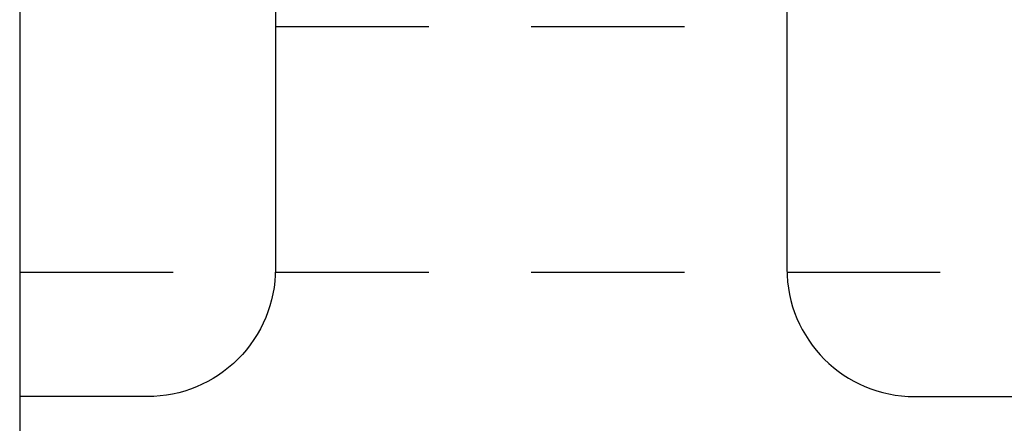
# Model space of a CAD drawing. Header units: inches. Extents: x -59 to 40, y -86 to 20.
# Tile 45 of 75: x 18.769 to 19.731, y -39.875 to -39.48. Entities that reach past the tile are written whole.
import ezdxf

# ---------------------------------------------------------------- set-up
doc = ezdxf.new("R2010")
doc.units = ezdxf.units.IN
doc.header["$MEASUREMENT"] = 0
doc.linetypes.add('HIDDEN', pattern=[0.225, 0.15, -0.075])
doc.layers.add('DIN-M-H', color=4, linetype='HIDDEN')
doc.layers.add('DIN-M-S', color=7, linetype='Continuous')

msp = doc.modelspace()

# ---------------------------------------------------------------- linework, layer by layer
at = {"layer": 'DIN-M-H'}
for p, q in [((19.01851, -39.48706), (19.51851, -39.48706)), ((18.76851, -39.72706), (20.26851, -39.72706))]:
    msp.add_line(p, q, dxfattribs=at)
at = {"layer": 'DIN-M-S'}
for p, q in [((19.51851, -39.40034), (19.51851, -39.72356)), ((19.64351, -39.84856), (20.26851, -39.84856))]:
    msp.add_line(p, q, dxfattribs=at)
msp.add_lwpolyline([(19.01851, -39.09856), (19.01851, -39.27757), (19.01851, -39.40032), (19.01851, -39.72356, -0.414214), (18.89351, -39.84856), (18.76851, -39.84856)], format="xyb", dxfattribs=at)
msp.add_lwpolyline([(18.76851, -39.84856), (18.76851, -40.59856), (20.26851, -40.59856), (20.26851, -39.84856), (20.26851, -39.21923), (20.26851, -39.09856), (19.51851, -39.09856), (19.01851, -39.09856), (18.76851, -39.09856), (18.76851, -39.30666)], close=True, dxfattribs=at)
msp.add_arc((19.64351, -39.72356), 0.125, 180, 270, dxfattribs=at)

doc.saveas('drawing.dxf')
